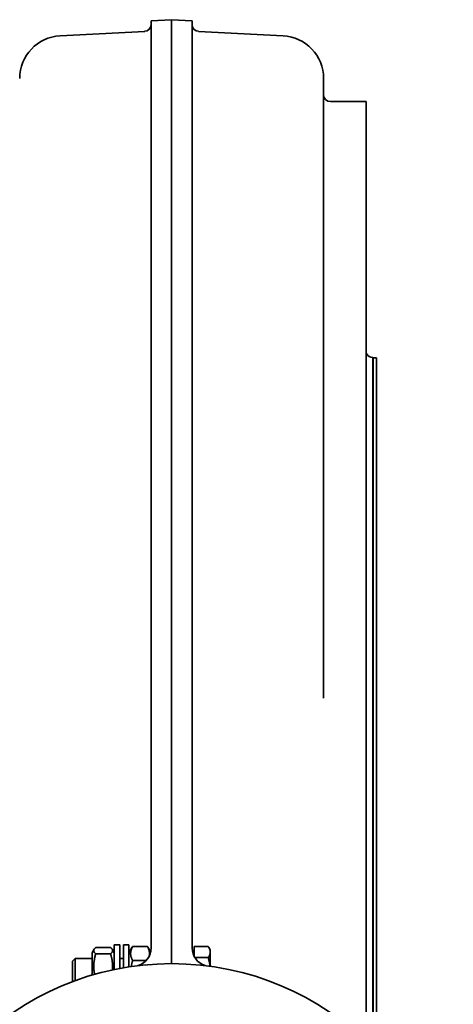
# Model space of a CAD drawing. Header units: millimetres. Extents: x 240 to 600, y 75 to 519.
# Tile 6 of 6: x 473 to 600, y 231 to 519. Entities that reach past the tile are written whole.
import ezdxf

# ---------------------------------------------------------------- set-up
doc = ezdxf.new("R2010")
doc.units = ezdxf.units.MM
doc.header["$LTSCALE"] = 2
doc.layers.add('Krawędzie widoczne(ISO)', color=7, linetype='Continuous', lineweight=35, true_color=0x262659)

msp = doc.modelspace()

# ---------------------------------------------------------------- linework, layer by layer
at = {"layer": 'Krawędzie widoczne(ISO)'}
for p, q in [((511.12, 518.66), (517.12, 518.97)), ((511.12, 518.66), (511.12, 518.61)), ((511.12, 518.61), (511.12, 321.53)), ((517.12, 518.97), (517.12, 518.93)), ((523.12, 518.66), (517.12, 518.97)), ((517.12, 518.93), (517.12, 321.52)), ((523.12, 518.66), (523.12, 518.61)), ((523.12, 518.61), (523.12, 321.53)), ((484.47, 514.26), (509.23, 515.56)), ((549.78, 514.26), (525.02, 515.56)), ((472.62, 501.74), (472.62, 501.78)), ((561.62, 501.74), (561.62, 501.78)), ((561.62, 501.74), (561.62, 321.85)), ((563.62, 494.97), (574.12, 494.97)), ((574.12, 494.97), (574.12, 219.62)), ((576.03, 419.98), (575.95, 419.99)), ((576.03, 219.96), (576.03, 419.98)), ((576.12, 419.87), (576.03, 419.98)), ((576.12, 419.97), (576.12, 219.97)), ((576.12, 419.97), (577.12, 419.97)), ((577.12, 419.97), (577.12, 219.97)), ((511.12, 321.53), (511.12, 264.68)), ((517.12, 321.52), (517.12, 264.75)), ((523.12, 321.53), (523.12, 264.68)), ((561.62, 320.23), (561.62, 321.85)), ((511.12, 264.68), (511.12, 254.19)), ((523.12, 264.68), (523.12, 254.19)), ((511.12, 254.19), (511.12, 247.03)), ((517.12, 242.47), (517.12, 254.27)), ((523.12, 254.19), (523.12, 247.03)), ((493.82, 245.62), (494.44, 246.69)), ((493.82, 245.62), (493.82, 239.11)), ((499.25, 247.21), (494.9, 247.21)), ((499.25, 245.33), (494.9, 245.33)), ((500.32, 245.62), (499.71, 246.69)), ((500.32, 240.74), (500.32, 247.97)), ((501.92, 247.97), (500.32, 247.97)), ((501.92, 241.06), (501.92, 247.97)), ((503.02, 241.26), (503.02, 247.97)), ((504.62, 247.97), (503.02, 247.97)), ((504.62, 241.52), (504.62, 247.97)), ((504.62, 245.62), (505.58, 247.28)), ((510.05, 247.47), (505.7, 247.47)), ((510.99, 245.86), (510.17, 247.28)), ((523.73, 245.67), (523.31, 245.67)), ((523.73, 247.45), (527.84, 247.45)), ((523.73, 244.61), (523.73, 247.45)), ((528.43, 246.47), (528.03, 247.16)), ((528.43, 245.85), (528.43, 246.47)), ((528.43, 241.69), (528.43, 245.85)), ((488.12, 243.21), (488.89, 243.97)), ((488.12, 237.21), (488.12, 243.21)), ((488.89, 243.97), (488.89, 237.49)), ((493.82, 243.97), (488.89, 243.97)), ((503.02, 243.97), (501.92, 243.97)), ((509.67, 243.39), (505.7, 243.39)), ((523.93, 244.24), (527.84, 244.24))]:
    msp.add_line(p, q, dxfattribs=at)
msp.add_circle((517.12, 159.97), 82.5, dxfattribs=at)
for centre, radius, start, end in [((509.12, 517.56), 2, 273, 0), ((525.12, 517.56), 2, 180, 267), ((485.12, 501.78), 12.5, 93, 180), ((549.12, 501.78), 12.5, 0, 87), ((563.62, 496.97), 2, 180, 270), ((576.12, 421.98), 2, 180, 189.1251), ((576.12, 421.98), 2, 207.3441, 265)]:
    msp.add_arc(centre, radius, start, end, dxfattribs=at)
for centre, major_axis, start_param, end_param in [((506.12, 246.66), (3.6, 3.74), 4.18382, 5.516308), ((528.12, 246.66), (3.6, -3.74), 3.90847, 5.240958)]:
    msp.add_ellipse(centre, major_axis=major_axis, ratio=0.92858, start_param=start_param, end_param=end_param, dxfattribs=at)
msp.add_open_spline([(574.12, 392.92), (574.12, 392.92), (574.12, 392.92), (574.12, 392.92)], degree=3, dxfattribs=at)
for points, knots in [([(517.12, 254.27), (517.12, 254.94), (517.12, 255.7), (517.12, 257.36), (517.12, 258.25), (517.12, 260.07), (517.12, 261), (517.12, 262.93), (517.12, 263.86), (517.12, 264.75)], [0, 0, 0, 0, 0.283235, 0.283235, 0.566495, 0.566495, 0.843293, 0.843293, 1.10937, 1.10937, 1.10937, 1.10937]), ([(574.13, 247.03), (574.13, 247.03), (574.13, 247.03), (574.12, 247.02), (574.12, 247.02), (574.12, 247.02)], [0.36800629, 0.36800629, 0.36800629, 0.36800629, 0.38126138, 0.38126138, 0.39454824, 0.39454824, 0.39454824, 0.39454824])]:
    msp.add_open_spline(points, degree=3, knots=knots, dxfattribs=at)
for points, weights in [([(494.9, 247.21), (493.81, 246.27), (494.9, 245.33)], [1, 1.15470053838, 1]), ([(494.9, 245.33), (493.96, 242.21), (494.58, 239.33)], [1, 1.13028766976, 1.04112068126]), ([(499.25, 245.33), (500.34, 246.27), (499.25, 247.21)], [1, 1.15470053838, 1]), ([(499.78, 240.63), (500, 242.83), (499.25, 245.33)], [1.06945510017, 1.10206248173, 1]), ([(505.7, 247.47), (504.61, 245.43), (505.7, 243.39)], [1, 1.15470053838, 1]), ([(505.58, 247.28), (505.63, 247.37), (505.7, 247.47)], [1.01469346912, 1.0077333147, 1]), ([(510.05, 247.47), (510.12, 247.37), (510.17, 247.28)], [1, 1.0077333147, 1.01469346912]), ([(510.54, 244.64), (510.85, 245.97), (510.05, 247.47)], [1.06413180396, 1.1093260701, 1]), ([(528.43, 245.85), (528.43, 246.59), (527.84, 247.45)], [1, 1.0379548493, 1]), ([(527.84, 244.24), (528.43, 245.1), (528.43, 245.85)], [1, 1.0379548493, 1]), ([(505.7, 243.39), (505.43, 242.46), (505.29, 241.62)], [1, 1.03445328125, 1.05356041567]), ([(528.36, 241.7), (528.24, 242.89), (527.84, 244.24)], [1.01691329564, 1.02523616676, 1])]:
    msp.add_rational_spline(points, weights, degree=2, dxfattribs=at)

doc.saveas('drawing.dxf')
